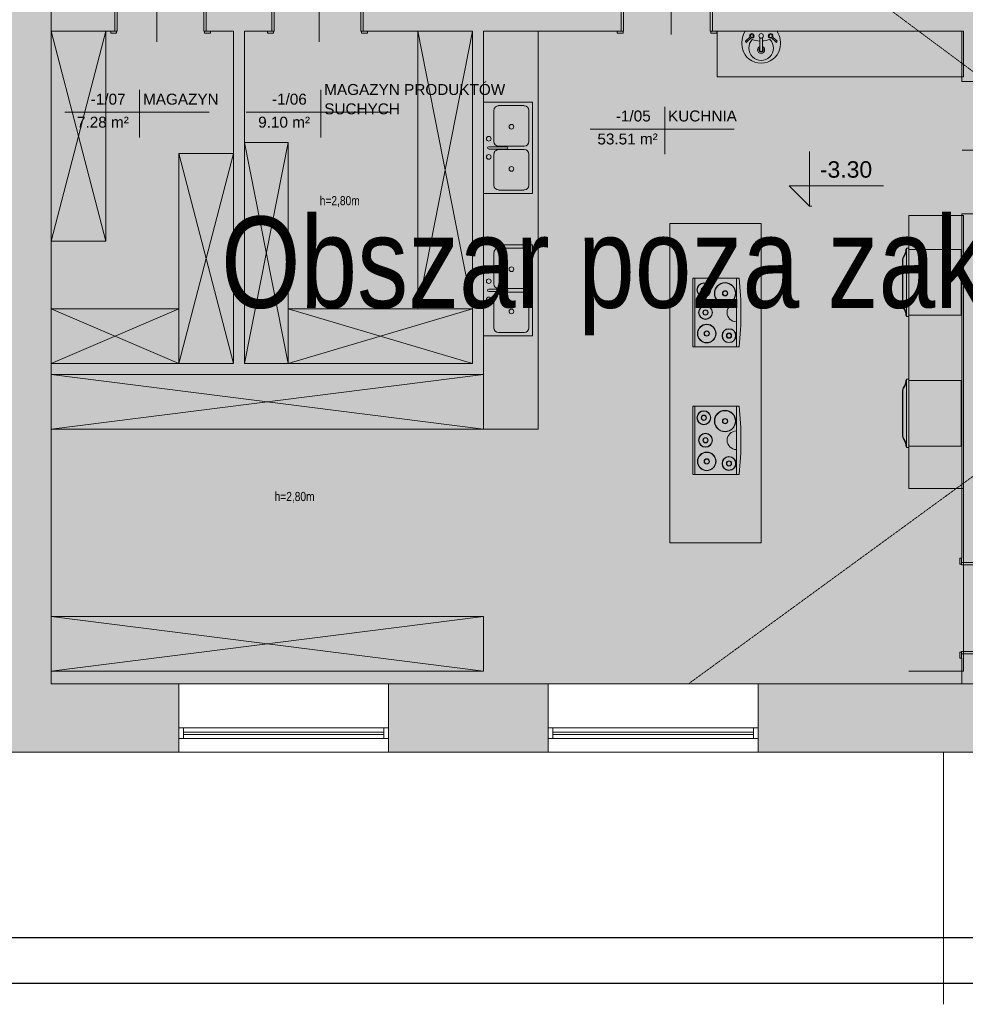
# Model space of a CAD drawing. Header units: inches. Extents: x -112469 to 885939, y -131046 to 286269.
# Tile 17 of 138: x -79464 to -69100, y -68393 to -57606. Entities that reach past the tile are written whole.
import ezdxf

# ---------------------------------------------------------------- set-up
doc = ezdxf.new("R2010")
doc.units = ezdxf.units.IN
doc.header["$MEASUREMENT"] = 0
doc.linetypes.add('Aligning Line 1_8_', pattern=[0.635, 0.3175, -0.3175])
doc.linetypes.add('Ukryty', pattern=[0.714375, 0.47625, -0.238125])
for name, color, linetype, lineweight in [('A-AREA-IDEN', 251, 'Continuous', 9), ('A-DETL', 251, 'Continuous', 9), ('A-DETL-GENF', 254, 'Continuous', 9), ('A-DETL-MEDM', 251, 'Continuous', 25), ('A-DETL-THIN', 251, 'Continuous', 9), ('A-DOOR', 251, 'Continuous', 9), ('A-DOOR-FRAM', 251, 'Continuous', 18), ('A-FLOR', 251, 'Continuous', 9), ('A-GLAZ', 251, 'Continuous', 9), ('A-WALL', 251, 'Continuous', 9), ('A-WALL-PATT', 254, 'Continuous', 25), ('G-ANNO-DIMS', 251, 'Continuous', 9), ('G-ANNO-TEXT', 251, 'Continuous', 9), ('P-SANR-FIXT', 251, 'Continuous', 9), ('Q-SPCQ', 252, 'Continuous', 9)]:
    doc.layers.add(name, color=color, linetype=linetype, lineweight=lineweight)
doc.styles.add('Arial_1', font='arial.ttf', dxfattribs={"height": 12})
doc.styles.add('Arial_2', font='arial.ttf', dxfattribs={"height": 10})
doc.styles.add('Arial_4', font='arial.ttf', dxfattribs={"width": 0.8, "height": 18})
doc.styles.add('Arial_6', font='arial.ttf', dxfattribs={"width": 0.8, "height": 13})

# ---------------------------------------------------------------- blocks, each defined once
blk = doc.blocks.new('Rzędne punktów - Rzędna punktu - wewnętrzna-301422-1_Poziom piwnicy')
at = {"layer": 'G-ANNO-DIMS'}
for p, q in [((0, 0), (0, 0.6)), ((0, 0), (-0.223, 0.223)), ((-0.223, 0.223), (0.811, 0.223))]:
    blk.add_line(p, q, dxfattribs=at)
blk = doc.blocks.new('Etyk_pom_1_mala - Etyk_pom_1_mala-219433-1_Poziom piwnicy')
at = {"layer": 'A-AREA-IDEN'}
for p, q in [((-0.096, 0.144), (-0.096, -0.378)), ((-0.915, -0.101), (0.666, -0.101))]:
    blk.add_line(p, q, dxfattribs=at)
blk = doc.blocks.new('wewnetrzne dwupanelowe - 900 x 2100mm-456959-1_Poziom piwnicy')
at = {"layer": 'A-DOOR'}
for p, q in [((-54.635, 24.8175), (-48.135, 24.8175)), ((-54.635, 22.8175), (-54.635, 24.8175)), ((-48.135, 22.8175), (-54.635, 22.8175)), ((-48.135, 24.8175), (-48.135, 22.8175)), ((48.135, 24.8175), (54.635, 24.8175)), ((48.135, 22.8175), (48.135, 24.8175)), ((54.635, 22.8175), (48.135, 22.8175)), ((54.635, 24.8175), (54.635, 22.8175)), ((-54.635, -22.1825), (-48.135, -22.1825)), ((-54.635, -24.1825), (-54.635, -22.1825)), ((-48.135, -24.1825), (-54.635, -24.1825)), ((-48.135, -22.1825), (-48.135, -24.1825)), ((48.135, -22.1825), (54.635, -22.1825)), ((48.135, -24.1825), (48.135, -22.1825)), ((54.635, -24.1825), (48.135, -24.1825)), ((54.635, -22.1825), (54.635, -24.1825))]:
    blk.add_line(p, q, dxfattribs=at)
at = {"layer": 'A-DOOR', "lineweight": 18}
for p, q in [((44, -22.1825), (47.5, -22.1825)), ((44, -117.1825), (44, -22.1825)), ((47.5, -22.1825), (47.5, -117.1825)), ((47.5, -117.1825), (44, -117.1825))]:
    blk.add_line(p, q, dxfattribs=at)
at = {"layer": 'A-DOOR'}
blk.add_arc((47.5, -22.1825), 95, 180, 270, dxfattribs=at)
at = {"layer": 'A-DOOR-FRAM'}
for p, q in [((-50, 22.8175), (-47.5, 22.8175)), ((-50, -22.1825), (-50, 22.8175)), ((-47.5, 22.8175), (-47.5, -15.19)), ((47.5, 22.8175), (50, 22.8175)), ((47.5, -15.19), (47.5, 22.8175)), ((50, 22.8175), (50, -22.1825)), ((-47.5, -15.19), (-46.23, -15.19)), ((-47.5, -18.6825), (-47.5, -22.1825)), ((-46.23, -18.6825), (-47.5, -18.6825)), ((-46.23, -15.19), (-46.23, -18.6825)), ((46.23, -15.19), (47.5, -15.19)), ((46.23, -18.6825), (46.23, -15.19)), ((47.5, -18.6825), (46.23, -18.6825)), ((47.5, -22.1825), (47.5, -18.6825)), ((-47.5, -22.1825), (-50, -22.1825)), ((50, -22.1825), (47.5, -22.1825))]:
    blk.add_line(p, q, dxfattribs=at)
blk = doc.blocks.new('Lavabo mural - 05 - 440mm x 350mm-346807-1_Poziom piwnicy')
at = {"layer": 'P-SANR-FIXT'}
for p, q in [((-17.2, -11), (-11.7, -5.6)), ((-16.1, -12.1), (-10.7, -6.7)), ((-1.5, -21.5), (-1.5, -7.1)), ((1.5, -21.5), (1.5, -7.1)), ((16.4, -12.1), (11, -6.7)), ((17.5, -11), (12, -5.6))]:
    blk.add_line(p, q, dxfattribs=at)
for centre, radius, start, end in [((5.3, -13.1), 26.4, 150.3649, 193.6351), ((-5.3, -13.1), 26.4, 346.3649, 29.6351), ((0, -18.4), 13.5, 135.4629, 45.0556), ((-10.1, -5.1), 2.5, 0, 180), ((-10.1, -5.1), 2.5, 180, 207.0533), ((-10.1, -5.1), 1.7, 360, 180), ((-10.1, -5.1), 1.7, 180, 198.0596), ((-10.1, -5.1), 1.7, 198.0596, 360), ((-10.1, -5.1), 2.5, 242.9467, 0), ((-0.2, 16), 26.7, 249.1986, 267.1093), ((0, -5.1), 2.5, 0, 180), ((0, -5.1), 2.5, 180, 0), ((-0.2, 16), 26.7, 273.5606, 291.3199), ((10.4, -5.1), 2.5, 360, 180), ((10.4, -5.1), 2.5, 180, 297.0533), ((10.4, -5.1), 1.7, 0, 180), ((10.4, -5.1), 1.7, 180, 0), ((10.4, -5.1), 2.5, 332.9467, 360), ((-0.6, -14.5), 20.4, 193.6351, 271.6558), ((0, -20.4), 3.86, 112.8828, 180), ((0, -20.4), 3.86, 180, 360), ((0, -20.4), 2.35, 129.6826, 180), ((0, -20.4), 2.35, 180, 360), ((0.6, -14.5), 20.4, 268.3442, 346.3649), ((0, -20.4), 3.86, 360, 67.1178), ((0, -20.4), 2.35, 360, 50.3185)]:
    blk.add_arc(centre, radius, start, end, dxfattribs=at)
for centre, major_axis, ratio, start_param, end_param in [((-16.6, -11.6), (-0.545, 0.545), 0.274309, 0, 3.141593), ((0, -21.5), (-1.5, 0), 0.428525, 0, 3.141593), ((17, -11.6), (0.545, 0.545), 0.274309, 3.141593, 6.283185)]:
    blk.add_ellipse(centre, major_axis=major_axis, ratio=ratio, start_param=start_param, end_param=end_param, dxfattribs=at)
blk = doc.blocks.new('Aluminum_1 szybowe - Okno w piwnicy 240_140 p_95-466215-1_Poziom piwnicy')
at = {"layer": 'A-GLAZ', "lineweight": 18}
for p, q in [((-132.1, 25.2), (-137.2, 25.2)), ((-137.2, 25.2), (-137.2, 13.7)), ((-132.1, 13.7), (-132.1, 25.2)), ((92.8, 25.2), (87.8, 25.2)), ((87.8, 25.2), (87.8, 13.7)), ((92.8, 13.7), (92.8, 25.2)), ((-137.2, 13.7), (-132.1, 13.7)), ((87.8, 20.7), (-132.1, 20.7)), ((-132.1, 20.7), (-132.1, 18.2)), ((-132.1, 18.2), (87.8, 18.2)), ((87.8, 18.2), (87.8, 20.7)), ((87.8, 13.7), (92.8, 13.7))]:
    blk.add_line(p, q, dxfattribs=at)
at = {"layer": 'A-GLAZ'}
for p, q in [((-132.1, 25.2), (87.8, 25.2)), ((87.8, 13.7), (-132.1, 13.7))]:
    blk.add_line(p, q, dxfattribs=at)
blk = doc.blocks.new('Piekarnik-podwójny - 750mm-505301-1_Poziom piwnicy')
at = {"layer": 'Q-SPCQ', "linetype": 'Ukryty'}
for p, q in [((-35.9, 57.5), (35.9, 57.5)), ((-35.9, 0), (-35.9, 57.5)), ((35.9, 57.5), (35.9, 0))]:
    blk.add_line(p, q, dxfattribs=at)
at = {"layer": 'Q-SPCQ'}
for p, q in [((-37.5, 0), (-37.5, -2.5)), ((37.5, 0), (-37.5, 0)), ((-37.5, -2.5), (37.5, -2.5)), ((37.5, -2.5), (-37.5, -2.5)), ((-36.2, -2.5), (-36.2, -3.2)), ((-33, -2.5), (-36.2, -2.5)), ((-36.2, -3.2), (-34.5, -3.2)), ((-28.7, -5), (-33, -2.5)), ((-31.9, -3.9), (-29, -5.5)), ((23.6, -6.4), (-23.6, -6.4)), ((-23.6, -7), (23.6, -7)), ((33, -2.5), (28.7, -5)), ((29, -5.5), (31.9, -3.9)), ((36.2, -2.5), (33, -2.5)), ((34.5, -3.2), (36.2, -3.2)), ((36.2, -3.2), (36.2, -2.5)), ((37.5, -2.5), (37.5, 0))]:
    blk.add_line(p, q, dxfattribs=at)
for centre, radius, start, end in [((-34.5, -8.3), 5.08, 60, 90), ((-23.6, 3.8), 10.8, 240, 270), ((-23.6, 3.8), 10.2, 240, 270), ((23.6, 3.8), 10.2, 270, 300), ((23.6, 3.8), 10.8, 270, 300), ((34.5, -8.3), 5.08, 90, 120)]:
    blk.add_arc(centre, radius, start, end, dxfattribs=at)
blk = doc.blocks.new('Płyta-elektryczna - 750mm-502052-1_Poziom piwnicy')
at = {"layer": 'Q-SPCQ'}
for p, q in [((37.5, 26.5), (-37.5, 26.5)), ((-37.5, 26.5), (-37.5, -24.3)), ((-37.5, 24.3), (37.5, 24.3)), ((37.5, -24.3), (37.5, 26.5)), ((-10.2, -21.4), (-37.5, -21.4)), ((10.2, -21.4), (-10.2, -21.4)), ((37.5, -21.4), (10.2, -21.4))]:
    blk.add_line(p, q, dxfattribs=at)
for centre, radius, start, end in [((24.7, 14.2), 7.62, 0, 180), ((24.7, 14.2), 7.62, 0, 180), ((-23.1, 11.1), 10.2, 0, 180), ((-23.1, 11.1), 10.2, 0, 180), ((-23.1, 11.1), 10.2, 180, 360), ((-23.1, 11.1), 10.2, 180, 0), ((-23.1, 11.1), 9.84, 0, 180), ((-23.1, 11.1), 9.84, 0, 180), ((-23.1, 11.1), 9.84, 180, 0), ((-23.1, 11.1), 9.84, 180, 0), ((-23.1, 11.1), 2.86, 360, 180), ((-23.1, 11.1), 2.86, 0, 180), ((-23.1, 11.1), 2.86, 180, 360), ((-23.1, 11.1), 2.86, 180, 360), ((-23.1, 11.1), 2.54, 0, 180), ((-23.1, 11.1), 2.54, 360, 180), ((-23.1, 11.1), 2.54, 180, 360), ((-23.1, 11.1), 2.54, 180, 360), ((0, 12.4), 7.62, 360, 180), ((0, 12.4), 7.62, 0, 180), ((0, 12.4), 7.62, 180, 360), ((0, 12.4), 7.62, 180, 0), ((0, 12.4), 7.3, 0, 180), ((0, 12.4), 7.3, 0, 180), ((0, 12.4), 7.3, 180, 360), ((0, 12.4), 7.3, 180, 0), ((0, 12.4), 2.86, 360, 180), ((0, 12.4), 2.86, 0, 180), ((0, 12.4), 2.86, 180, 360), ((0, 12.4), 2.86, 180, 360), ((0, 12.4), 2.54, 0, 180), ((0, 12.4), 2.54, 360, 180), ((0, 12.4), 2.54, 180, 360), ((0, 12.4), 2.54, 180, 360), ((24.7, 14.2), 7.62, 180, 360), ((24.7, 14.2), 7.62, 180, 0), ((24.7, 14.2), 7.3, 0, 180), ((24.7, 14.2), 7.3, 0, 180), ((24.7, 14.2), 7.3, 180, 0), ((24.7, 14.2), 7.3, 180, 0), ((24.7, 14.2), 2.86, 0, 180), ((24.7, 14.2), 2.86, 0, 180), ((24.7, 14.2), 2.86, 180, 0), ((24.7, 14.2), 2.86, 180, 0), ((24.7, 14.2), 2.54, 0, 180), ((24.7, 14.2), 2.54, 360, 180), ((24.7, 14.2), 2.54, 180, 0), ((24.7, 14.2), 2.54, 180, 360), ((21, -9), 11.7, 0, 180), ((21, -9), 11.7, 0, 180), ((21, -9), 11.4, 0, 180), ((21, -9), 11.4, 0, 180), ((-25.4, -13.3), 7.62, 360, 180), ((-25.4, -13.3), 7.62, 0, 180), ((-25.4, -13.3), 7.3, 0, 180), ((-25.4, -13.3), 7.3, 0, 180), ((-25.4, -13.3), 2.86, 360, 180), ((-25.4, -13.3), 2.86, 0, 180), ((-25.4, -13.3), 2.54, 0, 180), ((-25.4, -13.3), 2.54, 360, 180), ((21, -9), 11.7, 180, 360), ((21, -9), 11.7, 180, 0), ((21, -9), 11.4, 180, 0), ((21, -9), 11.4, 180, 0), ((21, -9), 2.86, 360, 180), ((21, -9), 2.86, 0, 180), ((21, -9), 2.86, 180, 360), ((21, -9), 2.86, 180, 360), ((21, -9), 2.54, 0, 180), ((21, -9), 2.54, 360, 180), ((21, -9), 2.54, 180, 360), ((21, -9), 2.54, 180, 360), ((-25.4, -13.3), 7.62, 180, 360), ((-25.4, -13.3), 7.62, 180, 0), ((-25.4, -13.3), 7.3, 180, 0), ((-25.4, -13.3), 7.3, 180, 0), ((-25.4, -13.3), 2.86, 180, 360), ((-25.4, -13.3), 2.86, 180, 360), ((-25.4, -13.3), 2.54, 180, 360), ((-25.4, -13.3), 2.54, 180, 360), ((0, -21.4), 10.2, 0, 180), ((0, 304.2), 330.6, 263.487, 276.513)]:
    blk.add_arc(centre, radius, start, end, dxfattribs=at)
blk = doc.blocks.new('wewnetrzne dwupanelowe - 900 x 2100mm-591853-1_Poziom piwnicy')
at = {"layer": 'A-DOOR', "lineweight": 18}
for p, q in [((47.5, 117.6825), (44, 117.6825)), ((44, 117.6825), (44, 22.6825)), ((47.5, 22.6825), (47.5, 117.6825)), ((44, 22.6825), (47.5, 22.6825))]:
    blk.add_line(p, q, dxfattribs=at)
at = {"layer": 'A-DOOR'}
for p, q in [((-48.135, 24.6825), (-54.635, 24.6825)), ((-54.635, 24.6825), (-54.635, 22.6825)), ((-54.635, 22.6825), (-48.135, 22.6825)), ((-48.135, 22.6825), (-48.135, 24.6825)), ((54.635, 24.6825), (48.135, 24.6825)), ((48.135, 24.6825), (48.135, 22.6825)), ((48.135, 22.6825), (54.635, 22.6825)), ((54.635, 22.6825), (54.635, 24.6825)), ((-48.135, -23.3175), (-54.635, -23.3175)), ((-54.635, -23.3175), (-54.635, -25.3175)), ((-54.635, -25.3175), (-48.135, -25.3175)), ((-48.135, -25.3175), (-48.135, -23.3175)), ((54.635, -23.3175), (48.135, -23.3175)), ((48.135, -23.3175), (48.135, -25.3175)), ((48.135, -25.3175), (54.635, -25.3175)), ((54.635, -25.3175), (54.635, -23.3175))]:
    blk.add_line(p, q, dxfattribs=at)
blk.add_arc((47.5, 22.6825), 95, 90, 180, dxfattribs=at)
at = {"layer": 'A-DOOR-FRAM'}
for p, q in [((-47.5, 22.6825), (-50, 22.6825)), ((-50, 22.6825), (-50, -23.3175)), ((-47.5, 19.1825), (-47.5, 22.6825)), ((47.5, 22.6825), (47.5, 19.1825)), ((50, 22.6825), (47.5, 22.6825)), ((50, -23.3175), (50, 22.6825)), ((-46.23, 19.1825), (-47.5, 19.1825)), ((-47.5, -23.3175), (-47.5, 15.69)), ((-47.5, 15.69), (-46.23, 15.69)), ((-46.23, 15.69), (-46.23, 19.1825)), ((47.5, 19.1825), (46.23, 19.1825)), ((46.23, 19.1825), (46.23, 15.69)), ((46.23, 15.69), (47.5, 15.69)), ((47.5, 15.69), (47.5, -23.3175)), ((-50, -23.3175), (-47.5, -23.3175)), ((47.5, -23.3175), (50, -23.3175))]:
    blk.add_line(p, q, dxfattribs=at)
blk = doc.blocks.new('Zlew kuchenny podwójny - 1000 x 535mm-496617-1_Poziom piwnicy')
at = {"layer": 'P-SANR-FIXT'}
for p, q in [((-48.4, 27), (-48.4, -26.5)), ((51.6, -26.5), (51.6, 27)), ((-5.4, 15.6), (-39.5, 15.6)), ((0.3, 21.3), (0.3, 1.5)), ((2.8, 21.3), (2.8, 1.5)), ((42.7, 15.6), (8.6, 15.6)), ((-44.6, 10.5), (-44.6, -17.6)), ((-0.3, 10.5), (-0.3, -17.6)), ((3.5, 10.5), (3.5, -17.6)), ((47.8, -17.6), (47.8, 10.5)), ((-48.4, -26.5), (51.6, -26.5)), ((-39.5, -22.7), (-5.4, -22.7)), ((8.6, -22.7), (42.7, -22.7))]:
    blk.add_line(p, q, dxfattribs=at)
for centre, radius, start, end in [((-8.4, 21.3), 2.54, 360, 180), ((1.6, 21.3), 1.27, 360, 180), ((11.6, 21.3), 2.54, 360, 180), ((-39.5, 10.5), 5.08, 90, 180), ((-8.4, 21.3), 2.54, 180, 360), ((-5.4, 10.5), 5.08, 360, 90), ((8.6, 10.5), 5.08, 90, 180), ((11.6, 21.3), 2.54, 180, 360), ((42.7, 10.5), 5.08, 360, 90), ((1.6, 1.5), 1.27, 180, 0), ((-21.5, -3.6), 2.54, 0, 180), ((-21.5, -3.6), 2.54, 180, 360), ((24.7, -3.6), 2.54, 0, 180), ((24.7, -3.6), 2.54, 180, 360), ((-39.5, -17.6), 5.08, 180, 270), ((-5.4, -17.6), 5.08, 270, 0), ((8.6, -17.6), 5.08, 180, 270), ((42.7, -17.6), 5.08, 270, 0)]:
    blk.add_arc(centre, radius, start, end, dxfattribs=at)
blk = doc.blocks.new('piiwnica')
at = {"layer": 'A-DETL-GENF', "lineweight": 0, "true_color": 0xe5e5e5}
h = blk.add_hatch(color=254, dxfattribs=at)
h.paths.add_polyline_path([(57236, -15935), (60786, -15935), (60786, -10965), (59067, -10965), (59067, -10905), (60786, -10905), (60786, -8867), (59117, -8867), (59117, -8337), (60786, -8337), (60786, -6387), (59336, -6387), (59336, -6047), (59436, -6047), (59436, -4547), (59388, -4547), (59388, -4487), (59731, -4487), (59731, -4547), (59496, -4547), (59496, -6047), (60786, -6047), (60786, -4547), (60581, -4547), (60581, -4487), (60786, -4487), (60786, -1707), (58341, -1707), (58342, -4487), (58388, -4487), (58388, -4547), (58341, -4547), (58341, -4607), (58016, -4607), (58016, -4547), (58281, -4547), (58281, -1707), (56016, -1707), (56016, -4547), (57116, -4547), (57116, -4607), (56016, -4607), (56016, -4757), (55516, -4757), (55516, -1707), (50736, -1707), (50736, -6047), (55516, -6047), (55516, -5757), (56016, -5757), (56016, -6047), (58436, -6047), (58436, -6387), (50736, -6387), (50736, -8337), (52547, -8337), (52547, -8867), (50736, -8867), (50736, -9337), (50276, -9337), (50276, -8533), (44726, -8533), (44726, -9337), (44266, -9337), (44266, -8787), (41536, -8787), (41536, -8337), (44266, -8337), (44266, -6387), (43666, -6387), (43666, -6047), (44266, -6047), (44266, -4277), (43626, -4277), (43626, -4217), (44266, -4217), (44266, -1707), (43366, -1707), (43366, -3237), (43256, -3237), (43256, -3177), (43306, -3177), (43306, -1707), (42356, -1707), (42356, -3177), (42406, -3177), (42406, -3237), (42356, -3237), (42356, -4217), (42626, -4217), (42626, -4277), (42356, -4277), (42356, -4937), (42046, -4937), (42046, -6047), (42666, -6047), (42666, -6387), (41866, -6387), (41866, -6047), (41986, -6047), (41986, -4937), (41841, -4937), (41841, -4877), (42296, -4877), (42296, -1707), (38916, -1707), (38916, -4037), (40776, -4037), (40776, -4877), (40841, -4877), (40841, -4937), (40776, -4937), (40776, -4997), (40716, -4997), (40716, -4957), (40717, -4957), (40717, -4937), (40671, -4937), (40671, -4877), (40717, -4877), (40717, -4857), (40716, -4857), (40716, -4097), (38916, -4097), (38916, -4877), (39821, -4877), (39821, -4937), (38916, -4937), (38916, -6047), (40716, -6047), (40716, -5997), (40776, -5997), (40776, -6047), (40866, -6047), (40866, -6387), (38346, -6387), (38346, -6047), (38816, -6047), (38816, -4097), (38346, -4097), (38346, -4037), (38816, -4037), (38816, -1707), (36716, -1707), (36716, -4037), (37346, -4037), (37346, -4097), (36716, -4097), (36716, -6047), (37346, -6047), (37346, -6387), (35986, -6387), (35986, -6047), (36536, -6047), (36536, -1707), (34286, -1707), (34286, -6047), (34986, -6047), (34986, -6387), (34286, -6387), (34286, -8337), (34986, -8337), (34986, -8787), (34286, -8787), (34286, -12427), (36286, -12427), (36286, -8787), (35986, -8787), (35986, -8337), (36706, -8337), (36706, -8787), (36406, -8787), (36406, -12427), (38906, -12427), (38906, -8787), (37706, -8787), (37706, -8337), (40536, -8337), (40536, -8787), (39026, -8787), (39026, -12547), (34286, -12547), (34286, -15935), (44266, -15935), (44266, -15607), (44726, -15607), (44726, -15755), (46186, -15755), (46186, -15017), (46666, -15017), (46666, -15755), (48216, -15755), (48216, -15017), (48636, -15017), (48636, -13992), (48696, -13992), (48696, -14064), (49391, -14064), (49391, -14124), (48696, -14124), (48696, -15755), (50276, -15755), (50276, -14144), (50337, -14144), (50337, -14124), (50291, -14124), (50291, -14064), (50337, -14064), (50337, -14044), (50276, -14044), (50276, -12465), (49951, -12465), (49951, -11905), (50276, -11905), (50276, -10787), (50736, -10787), (50736, -10905), (52597, -10905), (52597, -10965), (50736, -10965), (50736, -15935), (55616, -15935), (55616, -10965), (54097, -10965), (54097, -10905), (55616, -10905), (55616, -8867), (54147, -8867), (54147, -8337), (57517, -8337), (57517, -8867), (56016, -8867), (56016, -10905), (57567, -10905), (57567, -10965), (56016, -10965), (56016, -15935), (56739, -15935)])
h.paths.add_polyline_path([(44266, -14607), (44266, -10787), (44726, -10787), (44726, -11905), (48951, -11905), (48951, -12465), (48696, -12465), (48696, -13092), (48636, -13092), (48636, -13046), (48616, -13046), (48616, -13067), (48216, -13067), (48216, -12465), (46666, -12465), (46666, -13067), (46186, -13067), (46186, -12465), (44726, -12465), (44726, -14607)])
at = {"layer": 'A-DETL-GENF', "lineweight": 0}
h = blk.add_hatch(color=251, dxfattribs=at)
h.paths.add_polyline_path([(45799, -15935), (50736, -15935), (50736, -10965), (52597, -10965), (52597, -10905), (50736, -10905), (50736, -10787), (50276, -10787), (50276, -11905), (49951, -11905), (49951, -12465), (50276, -12465), (50276, -14044), (50337, -14044), (50337, -14064), (50291, -14064), (50291, -14124), (50337, -14124), (50337, -14144), (50276, -14144), (50276, -15755), (48696, -15755), (48696, -14124), (49391, -14124), (49391, -14064), (48696, -14064), (48696, -13992), (48636, -13992), (48636, -15017), (48216, -15017), (48216, -15755), (46666, -15755), (46666, -15017), (46186, -15017), (46186, -15755), (44726, -15755), (44726, -15607), (44266, -15607), (44266, -15935), (45746, -15935)])
h.paths.add_polyline_path([(55616, -15935), (56016, -15935), (56016, -10965), (57567, -10965), (57567, -10905), (56016, -10905), (56016, -8867), (57517, -8867), (57517, -8337), (54147, -8337), (54147, -8867), (55616, -8867), (55616, -10905), (54097, -10905), (54097, -10965), (55616, -10965), (55616, -14091)])
h.paths.add_polyline_path([(44726, -14607), (44726, -12465), (46186, -12465), (46186, -13067), (46666, -13067), (46666, -12465), (48216, -12465), (48216, -13067), (48616, -13067), (48616, -13046), (48636, -13046), (48636, -13092), (48696, -13092), (48696, -12465), (48951, -12465), (48951, -11905), (44726, -11905), (44726, -10787), (44266, -10787), (44266, -14607), (44691, -14607)])
h.paths.add_polyline_path([(39026, -12547), (39026, -8787), (40536, -8787), (40536, -8337), (37706, -8337), (37706, -8787), (38906, -8787), (38906, -12427), (36406, -12427), (36406, -8787), (36706, -8787), (36706, -8337), (35986, -8337), (35986, -8787), (36286, -8787), (36286, -12427), (34286, -12427), (34286, -12547), (38906, -12547)])
h.paths.add_polyline_path([(60764, -10965), (60786, -10965), (60786, -10905), (59067, -10905), (59067, -10965)])
h.paths.add_polyline_path([(50736, -9337), (50736, -8867), (52547, -8867), (52547, -8337), (50736, -8337), (50736, -8533), (50276, -8533), (50276, -9337), (50576, -9337)])
h.paths.add_polyline_path([(44266, -9337), (44726, -9337), (44726, -8533), (44266, -8533), (44266, -8337), (41536, -8337), (41536, -8787), (44266, -8787), (44266, -9257)])
h.paths.add_polyline_path([(59294, -8867), (60786, -8867), (60786, -8337), (59117, -8337), (59117, -8867)])
h.paths.add_polyline_path([(34940, -8787), (34986, -8787), (34986, -8337), (34286, -8337), (34286, -8787), (34752, -8787)])
h.paths.add_polyline_path([(60786, -6387), (60786, -6047), (59496, -6047), (59496, -4547), (59731, -4547), (59731, -4487), (59388, -4487), (59388, -4547), (59436, -4547), (59436, -6047), (59336, -6047), (59336, -6387), (60037, -6387)])
h.paths.add_polyline_path([(53895, -6387), (58436, -6387), (58436, -6047), (56016, -6047), (56016, -5757), (55516, -5757), (55516, -6047), (50736, -6047), (50736, -6387), (52342, -6387)])
h.paths.add_polyline_path([(41912, -6387), (42666, -6387), (42666, -6047), (42046, -6047), (42046, -4937), (42356, -4937), (42356, -4277), (42626, -4277), (42626, -4217), (42356, -4217), (42356, -3237), (42406, -3237), (42406, -3177), (42356, -3177), (42356, -1707), (42296, -1707), (42296, -4877), (41841, -4877), (41841, -4937), (41986, -4937), (41986, -6047), (41866, -6047), (41866, -6387)])
h.paths.add_polyline_path([(44266, -6387), (44266, -6047), (43666, -6047), (43666, -6387), (43712, -6387)])
h.paths.add_polyline_path([(40866, -6387), (40866, -6047), (40776, -6047), (40776, -5997), (40716, -5997), (40716, -6047), (38916, -6047), (38916, -4937), (39821, -4937), (39821, -4877), (38916, -4877), (38916, -4097), (40716, -4097), (40716, -4857), (40717, -4857), (40717, -4877), (40671, -4877), (40671, -4937), (40717, -4937), (40717, -4957), (40716, -4957), (40716, -4997), (40776, -4997), (40776, -4937), (40841, -4937), (40841, -4877), (40776, -4877), (40776, -4037), (38916, -4037), (38916, -1707), (38816, -1707), (38816, -4037), (38346, -4037), (38346, -4097), (38816, -4097), (38816, -6047), (38346, -6047), (38346, -6387), (40820, -6387)])
h.paths.add_polyline_path([(37300, -6387), (37346, -6387), (37346, -6047), (36716, -6047), (36716, -4097), (37346, -4097), (37346, -4037), (36716, -4037), (36716, -1707), (36536, -1707), (36536, -6047), (35986, -6047), (35986, -6387), (36951, -6387)])
h.paths.add_polyline_path([(34940, -6387), (34986, -6387), (34986, -6047), (34286, -6047), (34286, -6387), (34752, -6387)])
h.paths.add_polyline_path([(55516, -4757), (56016, -4757), (56016, -4607), (57116, -4607), (57116, -4547), (56016, -4547), (56016, -1707), (55516, -1707), (55516, -4711)])
h.paths.add_polyline_path([(58281, -4607), (58341, -4607), (58342, -4547), (58388, -4547), (58388, -4487), (58341, -4487), (58341, -1707), (58281, -1707), (58281, -4547), (58016, -4547), (58016, -4607), (58062, -4607)])
h.paths.add_polyline_path([(60786, -4547), (60786, -4487), (60581, -4487), (60581, -4547), (60627, -4547)])
h.paths.add_polyline_path([(44266, -4277), (44266, -4217), (43626, -4217), (43626, -4277), (43672, -4277)])
h.paths.add_polyline_path([(43366, -3237), (43366, -1707), (43306, -1707), (43306, -3177), (43256, -3177), (43256, -3237), (43306, -3237)])
at = {"layer": 'A-WALL-PATT', "lineweight": 0}
blk.add_hatch(color=251, dxfattribs=at).paths.add_polyline_path([(33536, -16685), (34286, -16685), (34286, -957), (33536, -957), (33536, -14091)])
h = blk.add_hatch(color=251, dxfattribs=at)
h.paths.add_polyline_path([(43547, -16685), (44726, -16685), (44726, -15935), (42036, -15935), (42036, -16685)])
h.paths.add_polyline_path([(34286, -16685), (35686, -16685), (35686, -15935), (34286, -15935), (34286, -16535)])
h.paths.add_polyline_path([(37986, -16685), (39736, -16685), (39736, -15935), (37986, -15935), (37986, -16535)])
at = {"layer": 'A-DETL', "color": 251, "linetype": 'Aligning Line 1_8_', "lineweight": 0}
for p, q in [((34286, -1707), (53400, -15935)), ((60786, -1707), (41274, -15935))]:
    blk.add_line(p, q, dxfattribs=at)
at = {"layer": 'A-DETL-MEDM', "color": 251, "lineweight": 0}
for p, q in [((41081, -8824), (41081, -7714)), ((35446, -8902), (35446, -7792)), ((37226, -8902), (37226, -7792)), ((44273, -10088), (45383, -10088))]:
    blk.add_line(p, q, dxfattribs=at)
at = {"layer": 'A-DETL-THIN', "color": 251, "lineweight": 0}
for p, q in [((34286, -1707), (34286, -15935)), ((34286, -8787), (34886, -11087)), ((34286, -11087), (34886, -8787)), ((34286, -8787), (34286, -11087)), ((34886, -8787), (34286, -8787)), ((34886, -11087), (34886, -8787)), ((38906, -8787), (38306, -11827)), ((38906, -11827), (38306, -8787)), ((38306, -11827), (38306, -8787)), ((38306, -8787), (38906, -8787)), ((38906, -8787), (38906, -11827)), ((39026, -12547), (39026, -8787)), ((39026, -8787), (39626, -8787)), ((39626, -8787), (39626, -12547)), ((41586, -8787), (41586, -9287)), ((44286, -8787), (41586, -8787)), ((44286, -9287), (44286, -8787)), ((41586, -9287), (44286, -9287)), ((36886, -10007), (36406, -12427)), ((36406, -10007), (36886, -12427)), ((36406, -12427), (36406, -10007)), ((36406, -10007), (36886, -10007)), ((36886, -10007), (36886, -12427)), ((35686, -10127), (36286, -12427)), ((35686, -12427), (36286, -10127)), ((35686, -10127), (35686, -12427)), ((36286, -10127), (35686, -10127)), ((36286, -12427), (36286, -10127)), ((34286, -10487), (34286, -11087)), ((42068, -10893), (41068, -10893)), ((41068, -10893), (41068, -14393)), ((42068, -14393), (42068, -10893)), ((43686, -13797), (43686, -10807)), ((43686, -10807), (44286, -10807)), ((44286, -10807), (44286, -15797)), ((34286, -11087), (34886, -11087)), ((35686, -11827), (34286, -12427)), ((34286, -11827), (35686, -12427)), ((34286, -12427), (34286, -11827)), ((34286, -11827), (35686, -11827)), ((35686, -11827), (35686, -12427)), ((36886, -12427), (38906, -11827)), ((36886, -11827), (38906, -12427)), ((38906, -11827), (36886, -11827)), ((36886, -11827), (36886, -12427)), ((38906, -11827), (38306, -11827)), ((38906, -12427), (38906, -11827)), ((35686, -12427), (34286, -12427)), ((35686, -12427), (36286, -12427)), ((36886, -12427), (36406, -12427)), ((36886, -12427), (38906, -12427)), ((34286, -13147), (39026, -12547)), ((39026, -13147), (34286, -12547)), ((34286, -12547), (34286, -13147)), ((39026, -12547), (34286, -12547)), ((39026, -13147), (39026, -12547)), ((39626, -13147), (39626, -12547)), ((34286, -13147), (39626, -13147)), ((43686, -13797), (44286, -13797)), ((41068, -14393), (42068, -14393)), ((39026, -15797), (34286, -15197)), ((34286, -15797), (39026, -15197)), ((39026, -15197), (34286, -15197)), ((34286, -15197), (34286, -15797)), ((39026, -15797), (39026, -15197)), ((34286, -15797), (39026, -15797)), ((44286, -15797), (43686, -15797)), ((34286, -15935), (60786, -15935))]:
    blk.add_line(p, q, dxfattribs=at)
at = {"layer": 'A-FLOR', "color": 251, "lineweight": 0}
blk.add_line((44066, -19447), (44066, -16685), dxfattribs=at)
at = {"layer": 'A-WALL', "color": 251, "lineweight": 0}
for p, q in [((34286, -8787), (34940, -8787)), ((34286, -12427), (34286, -8787)), ((36032, -8787), (36286, -8787)), ((36286, -8787), (36286, -12427)), ((36406, -12427), (36406, -8787)), ((36406, -8787), (36660, -8787)), ((37752, -8787), (38906, -8787)), ((38906, -8787), (38906, -12427)), ((39026, -12547), (39026, -8787)), ((39026, -8787), (40490, -8787)), ((41582, -8787), (44266, -8787)), ((44266, -8787), (44266, -9337)), ((44266, -9337), (44426, -9337)), ((44426, -10787), (44266, -10787)), ((44266, -10787), (44266, -14561)), ((36286, -12427), (34286, -12427)), ((38906, -12427), (36406, -12427)), ((34286, -12547), (39026, -12547)), ((34286, -15935), (34286, -12547)), ((44266, -15654), (44266, -15935)), ((35686, -15935), (34286, -15935)), ((35686, -15935), (37986, -15935)), ((35686, -16421), (35686, -15935)), ((37986, -15935), (37986, -16421)), ((39736, -15935), (37986, -15935)), ((39736, -15935), (42036, -15935)), ((39736, -16421), (39736, -15935)), ((42036, -15935), (42036, -16421)), ((44266, -15935), (42036, -15935)), ((35686, -16685), (35686, -16535)), ((37986, -16535), (37986, -16685)), ((39736, -16685), (39736, -16535)), ((42036, -16535), (42036, -16685)), ((33536, -16685), (35686, -16685)), ((37986, -16685), (35686, -16685)), ((37986, -16685), (39736, -16685)), ((42036, -16685), (39736, -16685)), ((42036, -16685), (44726, -16685))]:
    blk.add_line(p, q, dxfattribs=at)
at = {"layer": 'G-ANNO-DIMS', "color": 251, "lineweight": 0}
blk.add_line((42625, -10703), (42597, -10703), dxfattribs=at)
at = {"layer": 'A-AREA-IDEN', "color": 251, "lineweight": 0, "xscale": 999.9999999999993, "yscale": 999.9999999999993, "zscale": 999.9999999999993}
for p in [(35353, -9573), (37339, -9573), (41108, -9757)]:
    blk.add_blockref('Etyk_pom_1_mala - Etyk_pom_1_mala-219433-1_Poziom piwnicy', p, dxfattribs=at)
at = {"layer": 'A-DOOR', "color": 251, "lineweight": 0, "xscale": 10, "yscale": 10, "zscale": 10}
for name, p, rotation in [('wewnetrzne dwupanelowe - 900 x 2100mm-456959-1_Poziom piwnicy', (35486, -8559), 180), ('wewnetrzne dwupanelowe - 900 x 2100mm-456959-1_Poziom piwnicy', (37206, -8559), 180), ('wewnetrzne dwupanelowe - 900 x 2100mm-456959-1_Poziom piwnicy', (41036, -8559), 180), ('wewnetrzne dwupanelowe - 900 x 2100mm-591853-1_Poziom piwnicy', (44499, -15107), 269.9999999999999)]:
    blk.add_blockref(name, p, dxfattribs=dict(at, rotation=rotation))
at = {"layer": 'A-GLAZ', "color": 251, "lineweight": 0, "xscale": 10, "yscale": 10, "zscale": 10, "rotation": 180}
for p in [(36614, -16283), (40664, -16283)]:
    blk.add_blockref('Aluminum_1 szybowe - Okno w piwnicy 240_140 p_95-466215-1_Poziom piwnicy', p, dxfattribs=at)
at = {"layer": 'G-ANNO-DIMS', "color": 251, "lineweight": 0, "xscale": 999.9999999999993, "yscale": 999.9999999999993, "zscale": 999.9999999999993}
blk.add_blockref('Rzędne punktów - Rzędna punktu - wewnętrzna-301422-1_Poziom piwnicy', (42597, -10703), dxfattribs=at)
at = {"layer": 'P-SANR-FIXT', "color": 251, "lineweight": 0, "xscale": 10, "yscale": 10, "zscale": 10}
blk.add_blockref('Lavabo mural - 05 - 440mm x 350mm-346807-1_Poziom piwnicy', (42068, -8787), dxfattribs=at)
at = {"layer": 'P-SANR-FIXT', "color": 251, "lineweight": 0, "xscale": 10, "yscale": 10, "zscale": 10, "rotation": 90}
for p in [(39296, -10080), (39296, -11641)]:
    blk.add_blockref('Zlew kuchenny podwójny - 1000 x 535mm-496617-1_Poziom piwnicy', p, dxfattribs=at)
at = {"layer": 'Q-SPCQ', "color": 251, "lineweight": 0, "xscale": 10, "yscale": 10, "zscale": 10}
for name, p, rotation in [('Piekarnik-podwójny - 750mm-505301-1_Poziom piwnicy', (43686, -11538), 270), ('Płyta-elektryczna - 750mm-502052-1_Poziom piwnicy', (41583, -11868), 90), ('Piekarnik-podwójny - 750mm-505301-1_Poziom piwnicy', (43686, -12972), 270), ('Płyta-elektryczna - 750mm-502052-1_Poziom piwnicy', (41583, -13268), 90.00000000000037)]:
    blk.add_blockref(name, p, dxfattribs=dict(at, rotation=rotation))
at = {"layer": 'A-AREA-IDEN', "color": 251, "lineweight": 0, "char_height": 120, "attachment_point": 1, "style": 'Arial_1'}
for s, insert, width in [('MAGAZYN PRODUKTÓW', (37280, -9365), 2581.43), ('-1/07', (34721, -9471), 497.05), ('MAGAZYN', (35294, -9471), 1074.26), ('-1/06', (36707, -9471), 497.05), ('SUCHYCH', (37280, -9577), 1066.24), ('7.28 m²', (34570, -9723), 737.55), ('9.10 m²', (36556, -9723), 737.55), ('-1/05', (40476, -9655), 497.05), ('KUCHNIA', (41048, -9655), 970.04), ('53.51 m²', (40274, -9907), 857.81)]:
    blk.add_mtext(s, dxfattribs=dict(at, insert=insert, width=width))
at = {"layer": 'G-ANNO-DIMS', "color": 251, "lineweight": 0, "insert": (42712, -10211), "char_height": 180, "width": 685.33, "attachment_point": 1, "line_spacing_factor": 0.941778, "style": 'Arial_2'}
blk.add_mtext('-3.30', dxfattribs=at)
at = {"layer": 'G-ANNO-TEXT', "color": 251, "lineweight": 0, "attachment_point": 1}
for s, insert, char_height, width, style in [('h=2,80m', (37231, -10593), 100, 649.37, 'Arial_4'), ('Obszar poza zakresem opracowania', (36150, -10817), 1000, 27441.76, 'Arial_6'), ('h=2,80m', (36736, -13834), 100, 649.37, 'Arial_4')]:
    blk.add_mtext(s, dxfattribs=dict(at, insert=insert, char_height=char_height, width=width, style=style))

msp = doc.modelspace()

# ---------------------------------------------------------------- linework, layer by layer
for points in [[(-107197, -26165), (-32697, -26165), (-32697, -68165), (-107197, -68165)], [(-106697, -26665), (-33197, -26665), (-33197, -67665), (-106697, -67665)]]:
    msp.add_lwpolyline(points, close=True)

# ---------------------------------------------------------------- block references
msp.add_blockref('piiwnica', (-113406, -48946))

doc.saveas('drawing.dxf')
